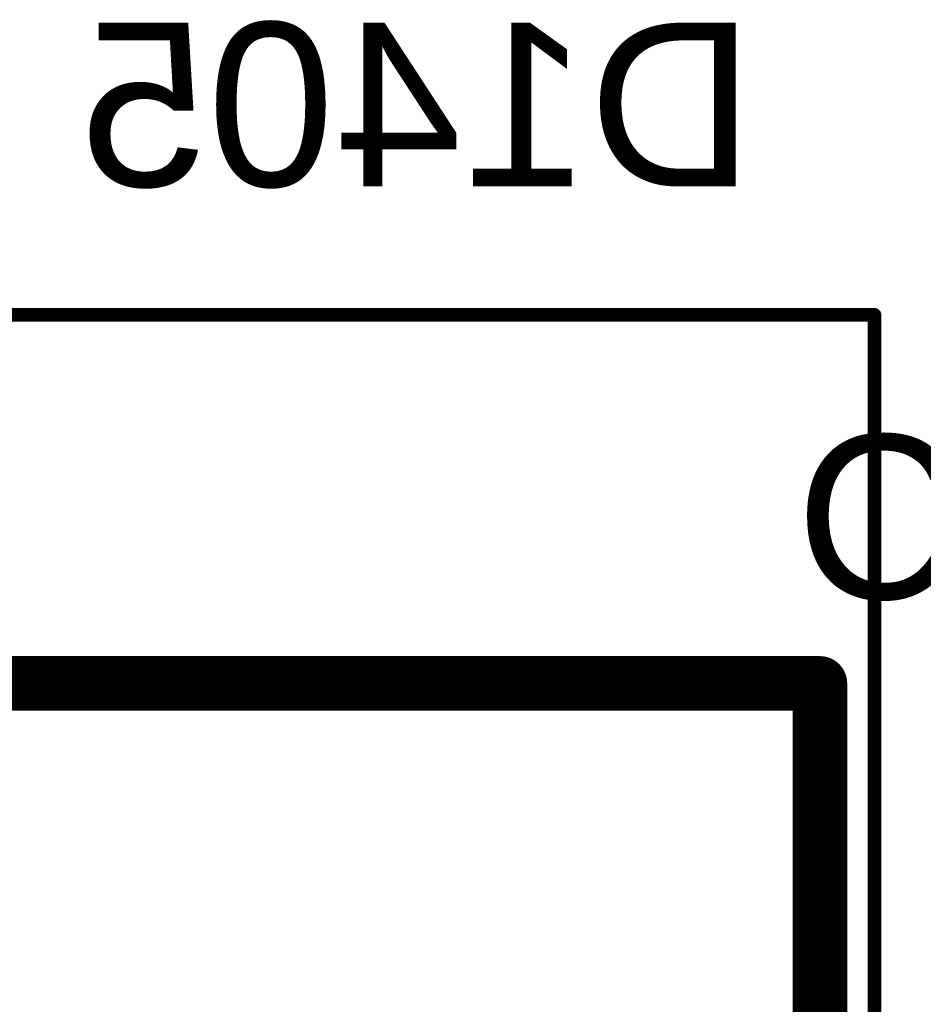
# Model space of a CAD drawing. Header units: inches. Extents: x -6 to 11.2, y -2.2 to 8.3.
# Tile 32 of 256: x 0.559 to 0.69, y 1.419 to 1.561. Entities that reach past the tile are written whole.
import ezdxf

# ---------------------------------------------------------------- set-up
doc = ezdxf.new("R2010")
doc.units = ezdxf.units.IN
doc.header["$MEASUREMENT"] = 0
for name, color, linetype in [('Board Layer Stack Bottom Overlay', 54, 'Continuous'), ('Bottom Comp Body -Top13)-Comp Body -Bot14)', 56, 'Continuous'), ('Bottom Courtyard -Top15)-Courtyard -Bot16)', 56, 'Continuous'), ('Top Overlay', 2, 'Continuous')]:
    doc.layers.add(name, color=color, linetype=linetype)
doc.styles.add('Arial', font='txt', dxfattribs={"height": 0.2})

# ---------------------------------------------------------------- blocks, each defined once
blk = doc.blocks.new('615008138321_B_93')
at = {"layer": 'Board Layer Stack Bottom Overlay'}
for points in [[(0.31496, -0.14173, 0.00787, 0.00787, 0), (0.31496, -0.32874, 0.00787, 0.00787, 0)], [(-0.31496, -0.32874, 0.00787, 0.00787, 0), (0.31496, -0.32874, 0.00787, 0.00787, 0)]]:
    blk.add_lwpolyline(points, format="xyseb", dxfattribs=at)
blk.add_lwpolyline([(0.31299, -0.32874, 0.00394, 0.00394, 1), (0.31693, -0.32874, 0.00394, 0.00394, 1)], format="xyseb", close=True, dxfattribs=at)
blk.add_lwpolyline([(0.31299, -0.32874, 0.00394, 0.00394, 1), (0.31693, -0.32874, 0.00394, 0.00394, 1)], format="xyseb", close=True, dxfattribs=at)
at = {"layer": 'Bottom Comp Body -Top13)-Comp Body -Bot14)'}
for points in [[(0.31496, 0.32874, 0.00394, 0.00394, 0), (0.31496, -0.32874, 0.00394, 0.00394, 0)], [(-0.31496, -0.32874, 0.00394, 0.00394, 0), (0.31496, -0.32874, 0.00394, 0.00394, 0)]]:
    blk.add_lwpolyline(points, format="xyseb", dxfattribs=at)
blk.add_lwpolyline([(0.31398, -0.32874, 0.00197, 0.00197, 1), (0.31594, -0.32874, 0.00197, 0.00197, 1)], format="xyseb", close=True, dxfattribs=at)
blk.add_lwpolyline([(0.31398, -0.32874, 0.00197, 0.00197, 1), (0.31594, -0.32874, 0.00197, 0.00197, 1)], format="xyseb", close=True, dxfattribs=at)
at = {"layer": 'Bottom Courtyard -Top15)-Courtyard -Bot16)'}
for points in [[(0.36811, 0.33661, 0.00197, 0.00197, 0), (0.36811, -0.33661, 0.00197, 0.00197, 0)], [(-0.36811, -0.33661, 0.00197, 0.00197, 0), (0.36811, -0.33661, 0.00197, 0.00197, 0)]]:
    blk.add_lwpolyline(points, format="xyseb", dxfattribs=at)
blk.add_lwpolyline([(0.36762, -0.33661, 0.000984, 0.000984, 1), (0.3686, -0.33661, 0.000984, 0.000984, 1)], format="xyseb", close=True, dxfattribs=at)
blk.add_lwpolyline([(0.36762, -0.33661, 0.000984, 0.000984, 1), (0.3686, -0.33661, 0.000984, 0.000984, 1)], format="xyseb", close=True, dxfattribs=at)

msp = doc.modelspace()

# ---------------------------------------------------------------- block references
at = {"rotation": 90}
msp.add_blockref('615008138321_B_93', (0.34606, 1.15), dxfattribs=at)

# ---------------------------------------------------------------- texts
at = {"layer": 'Board Layer Stack Bottom Overlay', "style": 'Arial', "text_generation_flag": 2}
msp.add_text('D1405', height=0.023622, dxfattribs=at).set_placement((0.66534, 1.53662))
at = {"layer": 'Top Overlay', "style": 'Arial'}
msp.add_text('C1034', height=0.023622, dxfattribs=at).set_placement((0.67128, 1.47717))

doc.saveas('drawing.dxf')
